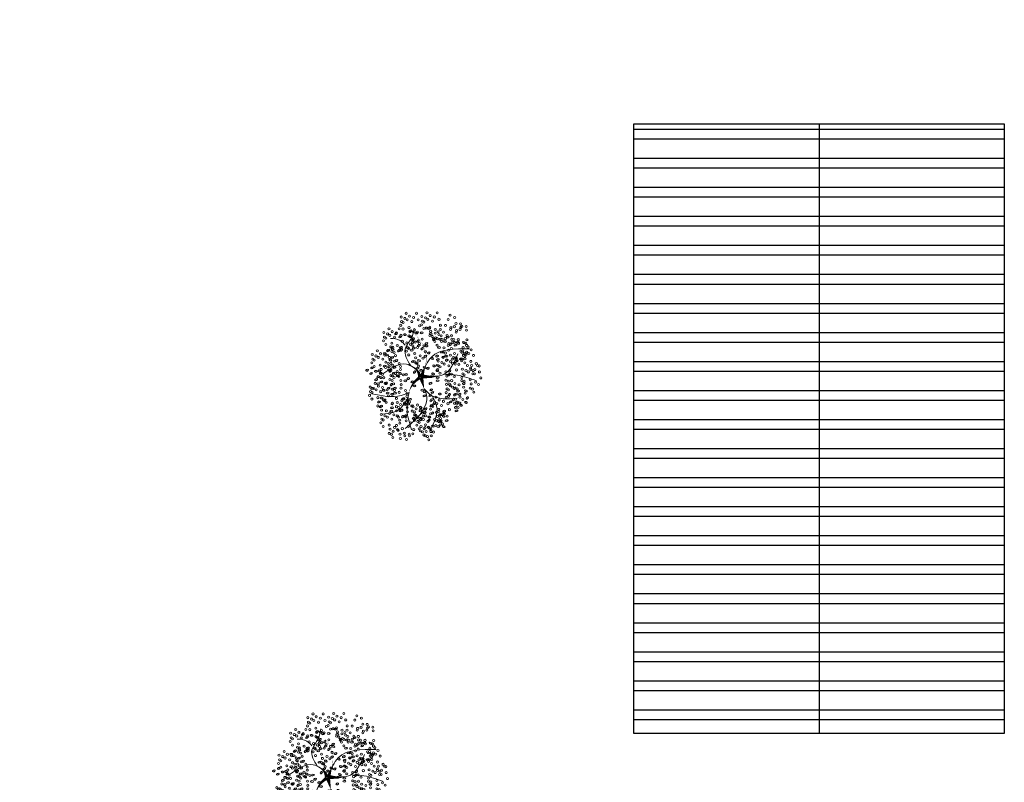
# Model space of a CAD drawing. Header units: millimetres. Extents: x 2197 to 2788, y 425 to 589.
# Tile 33 of 50: x 2646 to 2685, y 450 to 481. Entities that reach past the tile are written whole.
import ezdxf

# ---------------------------------------------------------------- set-up
doc = ezdxf.new("R2010")
doc.units = ezdxf.units.MM
doc.linetypes.add('ACAD_ISO04W100', pattern=[30, 24, -3, 0, -3])
doc.layers.add('01 - Vegetación', color=3, linetype='Continuous', lineweight=0)
doc.layers.add('Cotas', color=3, linetype='Continuous')
doc.layers.add('PAREDE', color=6, linetype='Continuous')

# ---------------------------------------------------------------- blocks, each defined once
blk = doc.blocks.new('17')
at = {"layer": '01 - Vegetación'}
for points in [[(4495.84, 1680.23, 1.33, 0.0221, 0.199177), (4489.97, 1684.48, 0.0221, 0.0221, 1.224983)], [(4496.02, 1680.23, 1.33, 0.0221, 0.286986), (4500.47, 1683.82, 0.0221, 0.0221, -1.494927)], [(4497.07, 1679.43, 0.133, 0.0221, 0.381476), (4512.91, 1682.47, 0.0221, 0.0221, -1.841687)], [(4496.02, 1679.76, 1.77, 0.0221, 0), (4491.39, 1678.53, 0.0221, 0.0221, 0)], [(4496.02, 1679.66, 1.77, 0.0221, 0), (4500.28, 1678.15, 0.0221, 0.0221, 0)], [(4496.4, 1679.85, 1.77, 0.0221, 0.074947), (4496.4, 1672.95, 0.0221, 0.0221, 0.762797)]]:
    blk.add_lwpolyline(points, format="xyseb", dxfattribs=at)
for points in [[(4490, 1684.47), (4488.83, 1687.51), (4489.5, 1699.09)], [(4487.73, 1684.98), (4483.44, 1688.25), (4481.42, 1694.81)], [(4497.83, 1680.19), (4501.11, 1685.48), (4497.33, 1694.81)], [(4508.5, 1685.98), (4510.45, 1688), (4511.21, 1691.78)], [(4490, 1684.47), (4482.94, 1685.23), (4475.36, 1683.47)], [(4491.39, 1678.53), (4489.02, 1677.58), (4485.46, 1677.92), (4475.87, 1685.99)], [(4500.47, 1683.82), (4506.92, 1685.99), (4511.46, 1683.47), (4515.25, 1682.46)], [(4491.39, 1678.53), (4489, 1675.9), (4487.73, 1665.57)], [(4496.57, 1678.43), (4497.07, 1670.86), (4505.15, 1665.32)], [(4497.07, 1679.43), (4503.89, 1675.65), (4507.17, 1660.78)], [(4488.74, 1675.4), (4484.7, 1673.64), (4475.11, 1676.16)], [(4497.07, 1670.11), (4496.82, 1665.57), (4494.55, 1658.01)]]:
    blk.add_spline(points, degree=3, dxfattribs=at)
blk = doc.blocks.new('16')
at = {"layer": '01 - Vegetación'}
h = blk.add_hatch(color=40, dxfattribs=at)
h.set_gradient(color1=(255, 191, 0), color2=(223, 255, 127), rotation=180, centered=1, tint=1, name='INVSPHERICAL')
edge = h.paths.add_edge_path()
edge.add_ellipse((4538.847, 1678.642), major_axis=(-0.0033, 0.0777), ratio=0.578492, start_angle=0, end_angle=360, ccw=False)
edge = h.paths.add_edge_path()
edge.add_ellipse((4538.961, 1678.487), major_axis=(-0.0349, 0.0695), ratio=0.578492, start_angle=0, end_angle=360, ccw=False)
edge = h.paths.add_edge_path()
edge.add_ellipse((4538.69, 1678.926), major_axis=(-0.0594, 0.0503), ratio=0.578492, start_angle=0, end_angle=360, ccw=False)
edge = h.paths.add_edge_path()
edge.add_ellipse((4538.676, 1678.266), major_axis=(-0.0033, 0.0777), ratio=0.578492, start_angle=0, end_angle=360, ccw=False)
edge = h.paths.add_edge_path()
edge.add_ellipse((4541.23, 1679.281), major_axis=(0.0274, 0.0728), ratio=0.578492, start_angle=0, end_angle=360, ccw=False)
edge = h.paths.add_edge_path()
edge.add_ellipse((4540.829, 1679.36), major_axis=(-0.0349, 0.0695), ratio=0.578492, start_angle=0, end_angle=360, ccw=False)
edge = h.paths.add_edge_path()
edge.add_ellipse((4541.174, 1679.607), major_axis=(-0.0349, 0.0695), ratio=0.578492, start_angle=0, end_angle=360, ccw=False)
edge = h.paths.add_edge_path()
edge.add_ellipse((4541.072, 1679.421), major_axis=(0.0274, 0.0728), ratio=0.578492, start_angle=0, end_angle=360, ccw=False)
edge = h.paths.add_edge_path()
edge.add_ellipse((4540.113, 1679.632), major_axis=(-0.0349, 0.0695), ratio=0.578492, start_angle=0, end_angle=360, ccw=False)
edge = h.paths.add_edge_path()
edge.add_ellipse((4540.279, 1679.843), major_axis=(-0.0349, 0.0695), ratio=0.578492, start_angle=0, end_angle=360, ccw=False)
edge = h.paths.add_edge_path()
edge.add_ellipse((4540.165, 1679.999), major_axis=(-0.0033, 0.0777), ratio=0.578492, start_angle=0, end_angle=360, ccw=False)
edge = h.paths.add_edge_path()
edge.add_ellipse((4540.499, 1679.956), major_axis=(-0.0033, 0.0777), ratio=0.578492, start_angle=0, end_angle=360, ccw=False)
edge = h.paths.add_edge_path()
edge.add_ellipse((4540.629, 1679.513), major_axis=(-0.0594, 0.0503), ratio=0.578492, start_angle=0, end_angle=360, ccw=False)
edge = h.paths.add_edge_path()
edge.add_ellipse((4540.551, 1680.278), major_axis=(0.0274, 0.0728), ratio=0.578492, start_angle=0, end_angle=360, ccw=False)
edge = h.paths.add_edge_path()
edge.add_ellipse((4539.201, 1679.744), major_axis=(-0.0033, 0.0777), ratio=0.578492, start_angle=0, end_angle=360, ccw=False)
edge = h.paths.add_edge_path()
edge.add_ellipse((4539.14, 1679.893), major_axis=(0.0274, 0.0728), ratio=0.578492, start_angle=0, end_angle=360, ccw=False)
edge = h.paths.add_edge_path()
edge.add_ellipse((4539.208, 1680.126), major_axis=(-0.0033, 0.0777), ratio=0.578492, start_angle=0, end_angle=360, ccw=False)
edge = h.paths.add_edge_path()
edge.add_ellipse((4538.979, 1680.681), major_axis=(-0.0594, 0.0503), ratio=0.578492, start_angle=0, end_angle=360, ccw=False)
edge = h.paths.add_edge_path()
edge.add_ellipse((4538.577, 1680.728), major_axis=(-0.0033, 0.0777), ratio=0.578492, start_angle=0, end_angle=360, ccw=False)
edge = h.paths.add_edge_path()
edge.add_ellipse((4538.926, 1680.033), major_axis=(0.0274, 0.0728), ratio=0.578492, start_angle=0, end_angle=360, ccw=False)
edge = h.paths.add_edge_path()
edge.add_ellipse((4538.95, 1679.842), major_axis=(0.0274, 0.0728), ratio=0.578492, start_angle=0, end_angle=360, ccw=False)
edge = h.paths.add_edge_path()
edge.add_ellipse((4538.621, 1680.191), major_axis=(-0.0349, 0.0695), ratio=0.578492, start_angle=0, end_angle=360, ccw=False)
edge = h.paths.add_edge_path()
edge.add_ellipse((4538.328, 1680.411), major_axis=(0.0274, 0.0728), ratio=0.578492, start_angle=0, end_angle=360, ccw=False)
edge = h.paths.add_edge_path()
edge.add_ellipse((4538.283, 1680.138), major_axis=(-0.0594, 0.0503), ratio=0.578492, start_angle=0, end_angle=360, ccw=False)
edge = h.paths.add_edge_path()
edge.add_ellipse((4538.32, 1679.993), major_axis=(-0.0594, 0.0503), ratio=0.578492, start_angle=0, end_angle=360, ccw=False)
edge = h.paths.add_edge_path()
edge.add_ellipse((4538.755, 1680.687), major_axis=(-0.0033, 0.0777), ratio=0.578492, start_angle=0, end_angle=360, ccw=False)
edge = h.paths.add_edge_path()
edge.add_ellipse((4538.834, 1681.261), major_axis=(-0.0349, 0.0695), ratio=0.578492, start_angle=0, end_angle=360, ccw=False)
edge = h.paths.add_edge_path()
edge.add_ellipse((4539.054, 1681.374), major_axis=(-0.0033, 0.0777), ratio=0.578492, start_angle=0, end_angle=360, ccw=False)
edge = h.paths.add_edge_path()
edge.add_ellipse((4539.147, 1681.076), major_axis=(-0.0594, 0.0503), ratio=0.578492, start_angle=0, end_angle=360, ccw=False)
edge = h.paths.add_edge_path()
edge.add_ellipse((4539.52, 1680.541), major_axis=(-0.0033, 0.0777), ratio=0.578492, start_angle=0, end_angle=360, ccw=False)
edge = h.paths.add_edge_path()
edge.add_ellipse((4539.459, 1680.689), major_axis=(0.0274, 0.0728), ratio=0.578492, start_angle=0, end_angle=360, ccw=False)
edge = h.paths.add_edge_path()
edge.add_ellipse((4539.527, 1680.923), major_axis=(-0.0033, 0.0777), ratio=0.578492, start_angle=0, end_angle=360, ccw=False)
edge = h.paths.add_edge_path()
edge.add_ellipse((4539.265, 1681.244), major_axis=(0.0274, 0.0728), ratio=0.578492, start_angle=0, end_angle=360, ccw=False)
edge = h.paths.add_edge_path()
edge.add_ellipse((4539.188, 1677.478), major_axis=(-0.0594, 0.0503), ratio=0.578492, start_angle=0, end_angle=360, ccw=False)
edge = h.paths.add_edge_path()
edge.add_ellipse((4539.473, 1678.19), major_axis=(0.0274, 0.0728), ratio=0.578492, start_angle=0, end_angle=360, ccw=False)
edge = h.paths.add_edge_path()
edge.add_ellipse((4540.696, 1678.325), major_axis=(0.0274, 0.0728), ratio=0.578492, start_angle=0, end_angle=360, ccw=False)
edge = h.paths.add_edge_path()
edge.add_ellipse((4540.33, 1678.305), major_axis=(-0.0033, 0.0777), ratio=0.578492, start_angle=0, end_angle=360, ccw=False)
edge = h.paths.add_edge_path()
edge.add_ellipse((4540.174, 1678.307), major_axis=(-0.0033, 0.0777), ratio=0.578492, start_angle=0, end_angle=360, ccw=False)
edge = h.paths.add_edge_path()
edge.add_ellipse((4540.488, 1677.717), major_axis=(-0.0594, 0.0503), ratio=0.578492, start_angle=0, end_angle=360, ccw=False)
edge = h.paths.add_edge_path()
edge.add_ellipse((4540.676, 1677.675), major_axis=(-0.0594, 0.0503), ratio=0.578492, start_angle=0, end_angle=360, ccw=False)
edge = h.paths.add_edge_path()
edge.add_ellipse((4539.469, 1677.341), major_axis=(-0.0033, 0.0777), ratio=0.578492, start_angle=0, end_angle=360, ccw=False)
edge = h.paths.add_edge_path()
edge.add_ellipse((4539.773, 1677.406), major_axis=(-0.0594, 0.0503), ratio=0.578492, start_angle=0, end_angle=360, ccw=False)
edge = h.paths.add_edge_path()
edge.add_ellipse((4539.631, 1677.23), major_axis=(-0.0349, 0.0695), ratio=0.578492, start_angle=0, end_angle=360, ccw=False)
edge = h.paths.add_edge_path()
edge.add_ellipse((4539.445, 1677.695), major_axis=(-0.0594, 0.0503), ratio=0.578492, start_angle=0, end_angle=360, ccw=False)
edge = h.paths.add_edge_path()
edge.add_ellipse((4542.676, 1679.136), major_axis=(-0.0033, 0.0777), ratio=0.578492, start_angle=0, end_angle=360, ccw=False)
edge = h.paths.add_edge_path()
edge.add_ellipse((4542.661, 1679.428), major_axis=(-0.0033, 0.0777), ratio=0.578492, start_angle=0, end_angle=360, ccw=False)
edge = h.paths.add_edge_path()
edge.add_ellipse((4542.742, 1679.554), major_axis=(-0.0033, 0.0777), ratio=0.578492, start_angle=0, end_angle=360, ccw=False)
edge = h.paths.add_edge_path()
edge.add_ellipse((4542.776, 1679.728), major_axis=(-0.0349, 0.0695), ratio=0.578492, start_angle=0, end_angle=360, ccw=False)
edge = h.paths.add_edge_path()
edge.add_ellipse((4542.477, 1679.745), major_axis=(0.0274, 0.0728), ratio=0.578492, start_angle=0, end_angle=360, ccw=False)
edge = h.paths.add_edge_path()
edge.add_ellipse((4542.578, 1680.02), major_axis=(0.0274, 0.0728), ratio=0.578492, start_angle=0, end_angle=360, ccw=False)
edge = h.paths.add_edge_path()
edge.add_ellipse((4542.466, 1680.268), major_axis=(-0.0349, 0.0695), ratio=0.578492, start_angle=0, end_angle=360, ccw=False)
edge = h.paths.add_edge_path()
edge.add_ellipse((4542.632, 1680.479), major_axis=(-0.0349, 0.0695), ratio=0.578492, start_angle=0, end_angle=360, ccw=False)
edge = h.paths.add_edge_path()
edge.add_ellipse((4542.359, 1679.577), major_axis=(-0.0594, 0.0503), ratio=0.578492, start_angle=0, end_angle=360, ccw=False)
edge = h.paths.add_edge_path()
edge.add_ellipse((4542.171, 1679.619), major_axis=(-0.0594, 0.0503), ratio=0.578492, start_angle=0, end_angle=360, ccw=False)
edge = h.paths.add_edge_path()
edge.add_ellipse((4542.246, 1679.328), major_axis=(-0.0594, 0.0503), ratio=0.578492, start_angle=0, end_angle=360, ccw=False)
edge = h.paths.add_edge_path()
edge.add_ellipse((4542.369, 1678.498), major_axis=(0.0274, 0.0728), ratio=0.578492, start_angle=0, end_angle=360, ccw=False)
edge = h.paths.add_edge_path()
edge.add_ellipse((4542.902, 1678.749), major_axis=(-0.0349, 0.0695), ratio=0.578492, start_angle=0, end_angle=360, ccw=False)
edge = h.paths.add_edge_path()
edge.add_ellipse((4542.925, 1678.897), major_axis=(-0.0349, 0.0695), ratio=0.578492, start_angle=0, end_angle=360, ccw=False)
edge = h.paths.add_edge_path()
edge.add_ellipse((4542.628, 1678.671), major_axis=(-0.0033, 0.0777), ratio=0.578492, start_angle=0, end_angle=360, ccw=False)
edge = h.paths.add_edge_path()
edge.add_ellipse((4542.11, 1678.896), major_axis=(-0.0349, 0.0695), ratio=0.578492, start_angle=0, end_angle=360, ccw=False)
edge = h.paths.add_edge_path()
edge.add_ellipse((4542.34, 1678.18), major_axis=(-0.0349, 0.0695), ratio=0.578492, start_angle=0, end_angle=360, ccw=False)
edge = h.paths.add_edge_path()
edge.add_ellipse((4538.137, 1679.191), major_axis=(-0.0349, 0.0695), ratio=0.578492, start_angle=0, end_angle=360, ccw=False)
edge = h.paths.add_edge_path()
edge.add_ellipse((4538.099, 1678.758), major_axis=(-0.0594, 0.0503), ratio=0.578492, start_angle=0, end_angle=360, ccw=False)
edge = h.paths.add_edge_path()
edge.add_ellipse((4537.796, 1678.552), major_axis=(0.0274, 0.0728), ratio=0.578492, start_angle=0, end_angle=360, ccw=False)
edge = h.paths.add_edge_path()
edge.add_ellipse((4537.776, 1678.277), major_axis=(-0.0033, 0.0777), ratio=0.578492, start_angle=0, end_angle=360, ccw=False)
edge = h.paths.add_edge_path()
edge.add_ellipse((4539.181, 1678.6), major_axis=(-0.0033, 0.0777), ratio=0.578492, start_angle=0, end_angle=360, ccw=False)
edge = h.paths.add_edge_path()
edge.add_ellipse((4538.502, 1678.968), major_axis=(-0.0594, 0.0503), ratio=0.578492, start_angle=0, end_angle=360, ccw=False)
edge = h.paths.add_edge_path()
edge.add_ellipse((4538.615, 1679.216), major_axis=(-0.0594, 0.0503), ratio=0.578492, start_angle=0, end_angle=360, ccw=False)
edge = h.paths.add_edge_path()
edge.add_ellipse((4538.188, 1679.557), major_axis=(-0.0033, 0.0777), ratio=0.578492, start_angle=0, end_angle=360, ccw=False)
edge = h.paths.add_edge_path()
edge.add_ellipse((4538.203, 1679.265), major_axis=(-0.0033, 0.0777), ratio=0.578492, start_angle=0, end_angle=360, ccw=False)
edge = h.paths.add_edge_path()
edge.add_ellipse((4538.285, 1679.391), major_axis=(-0.0033, 0.0777), ratio=0.578492, start_angle=0, end_angle=360, ccw=False)
edge = h.paths.add_edge_path()
edge.add_ellipse((4538.856, 1679.647), major_axis=(-0.0349, 0.0695), ratio=0.578492, start_angle=0, end_angle=360, ccw=False)
edge = h.paths.add_edge_path()
edge.add_ellipse((4538.272, 1678.751), major_axis=(0.0274, 0.0728), ratio=0.578492, start_angle=0, end_angle=360, ccw=False)
edge = h.paths.add_edge_path()
edge.add_ellipse((4540.863, 1678.985), major_axis=(0.0274, 0.0728), ratio=0.578492, start_angle=0, end_angle=360, ccw=False)
edge = h.paths.add_edge_path()
edge.add_ellipse((4540.823, 1678.811), major_axis=(-0.0349, 0.0695), ratio=0.578492, start_angle=0, end_angle=360, ccw=False)
edge = h.paths.add_edge_path()
edge.add_ellipse((4541.446, 1678.949), major_axis=(-0.0349, 0.0695), ratio=0.578492, start_angle=0, end_angle=360, ccw=False)
edge = h.paths.add_edge_path()
edge.add_ellipse((4540.434, 1680.393), major_axis=(-0.0033, 0.0777), ratio=0.578492, start_angle=0, end_angle=360, ccw=False)
edge = h.paths.add_edge_path()
edge.add_ellipse((4540.419, 1680.685), major_axis=(-0.0033, 0.0777), ratio=0.578492, start_angle=0, end_angle=360, ccw=False)
edge = h.paths.add_edge_path()
edge.add_ellipse((4539.773, 1680.547), major_axis=(-0.0349, 0.0695), ratio=0.578492, start_angle=0, end_angle=360, ccw=False)
edge = h.paths.add_edge_path()
edge.add_ellipse((4539.782, 1680.87), major_axis=(-0.0349, 0.0695), ratio=0.578492, start_angle=0, end_angle=360, ccw=False)
edge = h.paths.add_edge_path()
edge.add_ellipse((4539.668, 1681.126), major_axis=(0.0274, 0.0728), ratio=0.578492, start_angle=0, end_angle=360, ccw=False)
edge = h.paths.add_edge_path()
edge.add_ellipse((4540.336, 1681.276), major_axis=(0.0274, 0.0728), ratio=0.578492, start_angle=0, end_angle=360, ccw=False)
edge = h.paths.add_edge_path()
edge.add_ellipse((4540.381, 1681.413), major_axis=(-0.0349, 0.0695), ratio=0.578492, start_angle=0, end_angle=360, ccw=False)
edge = h.paths.add_edge_path()
edge.add_ellipse((4540.225, 1681.525), major_axis=(-0.0349, 0.0695), ratio=0.578492, start_angle=0, end_angle=360, ccw=False)
edge = h.paths.add_edge_path()
edge.add_ellipse((4540.009, 1681.424), major_axis=(-0.0033, 0.0777), ratio=0.578492, start_angle=0, end_angle=360, ccw=False)
edge = h.paths.add_edge_path()
edge.add_ellipse((4540.106, 1681.258), major_axis=(-0.0033, 0.0777), ratio=0.578492, start_angle=0, end_angle=360, ccw=False)
edge = h.paths.add_edge_path()
edge.add_ellipse((4540.036, 1680.989), major_axis=(-0.0594, 0.0503), ratio=0.578492, start_angle=0, end_angle=360, ccw=False)
edge = h.paths.add_edge_path()
edge.add_ellipse((4539.967, 1680.73), major_axis=(-0.0594, 0.0503), ratio=0.578492, start_angle=0, end_angle=360, ccw=False)
edge = h.paths.add_edge_path()
edge.add_ellipse((4541.92, 1680.217), major_axis=(-0.0033, 0.0777), ratio=0.578492, start_angle=0, end_angle=360, ccw=False)
edge = h.paths.add_edge_path()
edge.add_ellipse((4541.222, 1680.466), major_axis=(-0.0349, 0.0695), ratio=0.578492, start_angle=0, end_angle=360, ccw=False)
edge = h.paths.add_edge_path()
edge.add_ellipse((4541.387, 1680.676), major_axis=(-0.0349, 0.0695), ratio=0.578492, start_angle=0, end_angle=360, ccw=False)
edge = h.paths.add_edge_path()
edge.add_ellipse((4541.251, 1680.784), major_axis=(0.0274, 0.0728), ratio=0.578492, start_angle=0, end_angle=360, ccw=False)
edge = h.paths.add_edge_path()
edge.add_ellipse((4541.818, 1680.659), major_axis=(0.0274, 0.0728), ratio=0.578492, start_angle=0, end_angle=360, ccw=False)
edge = h.paths.add_edge_path()
edge.add_ellipse((4541.942, 1680.743), major_axis=(0.0274, 0.0728), ratio=0.578492, start_angle=0, end_angle=360, ccw=False)
edge = h.paths.add_edge_path()
edge.add_ellipse((4541.762, 1680.886), major_axis=(-0.0349, 0.0695), ratio=0.578492, start_angle=0, end_angle=360, ccw=False)
edge = h.paths.add_edge_path()
edge.add_ellipse((4541.592, 1681.082), major_axis=(-0.0033, 0.0777), ratio=0.578492, start_angle=0, end_angle=360, ccw=False)
edge = h.paths.add_edge_path()
edge.add_ellipse((4541.511, 1680.956), major_axis=(-0.0033, 0.0777), ratio=0.578492, start_angle=0, end_angle=360, ccw=False)
edge = h.paths.add_edge_path()
edge.add_ellipse((4541.775, 1680.201), major_axis=(-0.0594, 0.0503), ratio=0.578492, start_angle=0, end_angle=360, ccw=False)
edge = h.paths.add_edge_path()
edge.add_ellipse((4541.737, 1680.346), major_axis=(-0.0594, 0.0503), ratio=0.578492, start_angle=0, end_angle=360, ccw=False)
edge = h.paths.add_edge_path()
edge.add_ellipse((4541.843, 1679.118), major_axis=(-0.0594, 0.0503), ratio=0.578492, start_angle=0, end_angle=360, ccw=False)
edge = h.paths.add_edge_path()
edge.add_ellipse((4541.881, 1679.551), major_axis=(-0.0349, 0.0695), ratio=0.578492, start_angle=0, end_angle=360, ccw=False)
edge = h.paths.add_edge_path()
edge.add_ellipse((4542.015, 1679.29), major_axis=(-0.0349, 0.0695), ratio=0.578492, start_angle=0, end_angle=360, ccw=False)
edge = h.paths.add_edge_path()
edge.add_ellipse((4541.91, 1679.869), major_axis=(0.0274, 0.0728), ratio=0.578492, start_angle=0, end_angle=360, ccw=False)
edge = h.paths.add_edge_path()
edge.add_ellipse((4541.769, 1679.666), major_axis=(-0.0033, 0.0777), ratio=0.578492, start_angle=0, end_angle=360, ccw=False)
edge = h.paths.add_edge_path()
edge.add_ellipse((4539.676, 1679.115), major_axis=(-0.0033, 0.0777), ratio=0.578492, start_angle=0, end_angle=360, ccw=False)
edge = h.paths.add_edge_path()
edge.add_ellipse((4539.594, 1678.989), major_axis=(-0.0033, 0.0777), ratio=0.578492, start_angle=0, end_angle=360, ccw=False)
edge = h.paths.add_edge_path()
edge.add_ellipse((4539.898, 1679.531), major_axis=(-0.0033, 0.0777), ratio=0.578492, start_angle=0, end_angle=360, ccw=False)
edge = h.paths.add_edge_path()
edge.add_ellipse((4539.697, 1678.641), major_axis=(-0.0349, 0.0695), ratio=0.578492, start_angle=0, end_angle=360, ccw=False)
edge = h.paths.add_edge_path()
edge.add_ellipse((4539.398, 1678.691), major_axis=(-0.0349, 0.0695), ratio=0.578492, start_angle=0, end_angle=360, ccw=False)
edge = h.paths.add_edge_path()
edge.add_ellipse((4539.555, 1678.579), major_axis=(-0.0349, 0.0695), ratio=0.578492, start_angle=0, end_angle=360, ccw=False)
edge = h.paths.add_edge_path()
edge.add_ellipse((4540.714, 1679.167), major_axis=(0.0274, 0.0728), ratio=0.578492, start_angle=0, end_angle=360, ccw=False)
edge = h.paths.add_edge_path()
edge.add_ellipse((4540.549, 1681.79), major_axis=(-0.0349, 0.0695), ratio=0.578492, start_angle=0, end_angle=360, ccw=False)
edge = h.paths.add_edge_path()
edge.add_ellipse((4540.715, 1682.001), major_axis=(-0.0349, 0.0695), ratio=0.578492, start_angle=0, end_angle=360, ccw=False)
edge = h.paths.add_edge_path()
edge.add_ellipse((4540.848, 1681.741), major_axis=(-0.0349, 0.0695), ratio=0.578492, start_angle=0, end_angle=360, ccw=False)
edge = h.paths.add_edge_path()
edge.add_ellipse((4540.661, 1681.542), major_axis=(0.0274, 0.0728), ratio=0.578492, start_angle=0, end_angle=360, ccw=False)
edge = h.paths.add_edge_path()
edge.add_ellipse((4540.684, 1681.351), major_axis=(0.0274, 0.0728), ratio=0.578492, start_angle=0, end_angle=360, ccw=False)
edge = h.paths.add_edge_path()
edge.add_ellipse((4540.56, 1681.267), major_axis=(0.0274, 0.0728), ratio=0.578492, start_angle=0, end_angle=360, ccw=False)
edge = h.paths.add_edge_path()
edge.add_ellipse((4540.528, 1678.539), major_axis=(0.0274, 0.0728), ratio=0.578492, start_angle=0, end_angle=360, ccw=False)
edge = h.paths.add_edge_path()
edge.add_ellipse((4540.38, 1678.647), major_axis=(0.0274, 0.0728), ratio=0.578492, start_angle=0, end_angle=360, ccw=False)
edge = h.paths.add_edge_path()
edge.add_ellipse((4540.034, 1678.678), major_axis=(-0.0349, 0.0695), ratio=0.578492, start_angle=0, end_angle=360, ccw=False)
edge = h.paths.add_edge_path()
edge.add_ellipse((4540.944, 1678.493), major_axis=(0.0274, 0.0728), ratio=0.578492, start_angle=0, end_angle=360, ccw=False)
edge = h.paths.add_edge_path()
edge.add_ellipse((4541.625, 1678.77), major_axis=(-0.0349, 0.0695), ratio=0.578492, start_angle=0, end_angle=360, ccw=False)
edge = h.paths.add_edge_path()
edge.add_ellipse((4541.994, 1678.887), major_axis=(0.0274, 0.0728), ratio=0.578492, start_angle=0, end_angle=360, ccw=False)
edge = h.paths.add_edge_path()
edge.add_ellipse((4541.336, 1678.598), major_axis=(0.0274, 0.0728), ratio=0.578492, start_angle=0, end_angle=360, ccw=False)
edge = h.paths.add_edge_path()
edge.add_ellipse((4539.381, 1678.993), major_axis=(-0.0349, 0.0695), ratio=0.578492, start_angle=0, end_angle=360, ccw=False)
edge = h.paths.add_edge_path()
edge.add_ellipse((4540.938, 1681.079), major_axis=(-0.0033, 0.0777), ratio=0.578492, start_angle=0, end_angle=360, ccw=False)
edge = h.paths.add_edge_path()
edge.add_ellipse((4540.699, 1680.759), major_axis=(-0.0594, 0.0503), ratio=0.578492, start_angle=0, end_angle=360, ccw=False)
edge = h.paths.add_edge_path()
edge.add_ellipse((4540.908, 1680.857), major_axis=(-0.0349, 0.0695), ratio=0.578492, start_angle=0, end_angle=360, ccw=False)
edge = h.paths.add_edge_path()
edge.add_ellipse((4540.863, 1680.561), major_axis=(-0.0349, 0.0695), ratio=0.578492, start_angle=0, end_angle=360, ccw=False)
edge = h.paths.add_edge_path()
edge.add_ellipse((4540.564, 1680.61), major_axis=(-0.0349, 0.0695), ratio=0.578492, start_angle=0, end_angle=360, ccw=False)
edge = h.paths.add_edge_path()
edge.add_ellipse((4539.771, 1681.729), major_axis=(-0.0349, 0.0695), ratio=0.578492, start_angle=0, end_angle=360, ccw=False)
edge = h.paths.add_edge_path()
edge.add_ellipse((4540.968, 1678.302), major_axis=(0.0274, 0.0728), ratio=0.578492, start_angle=0, end_angle=360, ccw=False)
edge = h.paths.add_edge_path()
edge.add_ellipse((4541.908, 1678.227), major_axis=(-0.0033, 0.0777), ratio=0.578492, start_angle=0, end_angle=360, ccw=False)
edge = h.paths.add_edge_path()
edge.add_ellipse((4541.283, 1678.297), major_axis=(-0.0349, 0.0695), ratio=0.578492, start_angle=0, end_angle=360, ccw=False)
edge = h.paths.add_edge_path()
edge.add_ellipse((4541.463, 1678.333), major_axis=(-0.0349, 0.0695), ratio=0.578492, start_angle=0, end_angle=360, ccw=False)
edge = h.paths.add_edge_path()
edge.add_ellipse((4538.021, 1678.159), major_axis=(0.0274, 0.0728), ratio=0.578492, start_angle=0, end_angle=360, ccw=False)
edge = h.paths.add_edge_path()
edge.add_ellipse((4537.772, 1677.992), major_axis=(0.0274, 0.0728), ratio=0.578492, start_angle=0, end_angle=360, ccw=False)
edge = h.paths.add_edge_path()
edge.add_ellipse((4538.082, 1677.841), major_axis=(-0.0033, 0.0777), ratio=0.578492, start_angle=0, end_angle=360, ccw=False)
edge = h.paths.add_edge_path()
edge.add_ellipse((4538.572, 1677.966), major_axis=(-0.0349, 0.0695), ratio=0.578492, start_angle=0, end_angle=360, ccw=False)
edge = h.paths.add_edge_path()
edge.add_ellipse((4538.311, 1677.99), major_axis=(0.0274, 0.0728), ratio=0.578492, start_angle=0, end_angle=360, ccw=False)
edge = h.paths.add_edge_path()
edge.add_ellipse((4538.394, 1678.174), major_axis=(0.0274, 0.0728), ratio=0.578492, start_angle=0, end_angle=360, ccw=False)
edge = h.paths.add_edge_path()
edge.add_ellipse((4538.776, 1677.355), major_axis=(-0.0349, 0.0695), ratio=0.578492, start_angle=0, end_angle=360, ccw=False)
edge = h.paths.add_edge_path()
edge.add_ellipse((4538.597, 1677.319), major_axis=(-0.0349, 0.0695), ratio=0.578492, start_angle=0, end_angle=360, ccw=False)
edge = h.paths.add_edge_path()
edge.add_ellipse((4539.063, 1677.621), major_axis=(-0.0349, 0.0695), ratio=0.578492, start_angle=0, end_angle=360, ccw=False)
edge = h.paths.add_edge_path()
edge.add_ellipse((4539.033, 1676.828), major_axis=(0.0274, 0.0728), ratio=0.578492, start_angle=0, end_angle=360, ccw=False)
edge = h.paths.add_edge_path()
edge.add_ellipse((4539.009, 1677.162), major_axis=(0.0274, 0.0728), ratio=0.578492, start_angle=0, end_angle=360, ccw=False)
edge = h.paths.add_edge_path()
edge.add_ellipse((4538.885, 1677.078), major_axis=(0.0274, 0.0728), ratio=0.578492, start_angle=0, end_angle=360, ccw=False)
edge = h.paths.add_edge_path()
edge.add_ellipse((4539.054, 1677.298), major_axis=(-0.0349, 0.0695), ratio=0.578492, start_angle=0, end_angle=360, ccw=False)
edge = h.paths.add_edge_path()
edge.add_ellipse((4542.221, 1677.913), major_axis=(-0.0033, 0.0777), ratio=0.578492, start_angle=0, end_angle=360, ccw=False)
edge = h.paths.add_edge_path()
edge.add_ellipse((4542.451, 1677.771), major_axis=(-0.0349, 0.0695), ratio=0.578492, start_angle=0, end_angle=360, ccw=False)
edge = h.paths.add_edge_path()
edge.add_ellipse((4541.18, 1677.355), major_axis=(-0.0349, 0.0695), ratio=0.578492, start_angle=0, end_angle=360, ccw=False)
edge = h.paths.add_edge_path()
edge.add_ellipse((4541.671, 1678.102), major_axis=(-0.0033, 0.0777), ratio=0.578492, start_angle=0, end_angle=360, ccw=False)
edge = h.paths.add_edge_path()
edge.add_ellipse((4541.411, 1678.017), major_axis=(-0.0033, 0.0777), ratio=0.578492, start_angle=0, end_angle=360, ccw=False)
edge = h.paths.add_edge_path()
edge.add_ellipse((4542.075, 1677.637), major_axis=(-0.0594, 0.0503), ratio=0.578492, start_angle=0, end_angle=360, ccw=False)
edge = h.paths.add_edge_path()
edge.add_ellipse((4541.252, 1677.826), major_axis=(-0.0349, 0.0695), ratio=0.578492, start_angle=0, end_angle=360, ccw=False)
edge = h.paths.add_edge_path()
edge.add_ellipse((4541.596, 1676.853), major_axis=(-0.0033, 0.0777), ratio=0.578492, start_angle=0, end_angle=360, ccw=False)
edge = h.paths.add_edge_path()
edge.add_ellipse((4541.655, 1677.018), major_axis=(-0.0033, 0.0777), ratio=0.578492, start_angle=0, end_angle=360, ccw=False)
edge = h.paths.add_edge_path()
edge.add_ellipse((4542.033, 1677.371), major_axis=(-0.0349, 0.0695), ratio=0.578492, start_angle=0, end_angle=360, ccw=False)
edge = h.paths.add_edge_path()
edge.add_ellipse((4542.19, 1677.259), major_axis=(-0.0349, 0.0695), ratio=0.578492, start_angle=0, end_angle=360, ccw=False)
edge = h.paths.add_edge_path()
edge.add_ellipse((4542.168, 1676.931), major_axis=(0.0274, 0.0728), ratio=0.578492, start_angle=0, end_angle=360, ccw=False)
edge = h.paths.add_edge_path()
edge.add_ellipse((4542.176, 1677.433), major_axis=(-0.0349, 0.0695), ratio=0.578492, start_angle=0, end_angle=360, ccw=False)
edge = h.paths.add_edge_path()
edge.add_ellipse((4541.313, 1677.094), major_axis=(-0.0349, 0.0695), ratio=0.578492, start_angle=0, end_angle=360, ccw=False)
edge = h.paths.add_edge_path()
edge.add_ellipse((4541.359, 1677.391), major_axis=(-0.0349, 0.0695), ratio=0.578492, start_angle=0, end_angle=360, ccw=False)
edge = h.paths.add_edge_path()
edge.add_ellipse((4540.019, 1676.943), major_axis=(-0.0349, 0.0695), ratio=0.578492, start_angle=0, end_angle=360, ccw=False)
edge = h.paths.add_edge_path()
edge.add_ellipse((4539.641, 1676.826), major_axis=(0.0274, 0.0728), ratio=0.578492, start_angle=0, end_angle=360, ccw=False)
edge = h.paths.add_edge_path()
edge.add_ellipse((4539.262, 1676.754), major_axis=(-0.0594, 0.0503), ratio=0.578492, start_angle=0, end_angle=360, ccw=False)
edge = h.paths.add_edge_path()
edge.add_ellipse((4539.45, 1677.146), major_axis=(-0.0594, 0.0503), ratio=0.578492, start_angle=0, end_angle=360, ccw=False)
at = {"layer": '01 - Vegetación', "extrusion": (0, 0, -1)}
for centre, major_axis in [((4540.715, 1682.001), (-0.0349, 0.0695)), ((4539.054, 1681.374), (-0.0033, 0.0777)), ((4539.771, 1681.729), (-0.0349, 0.0695)), ((4540.009, 1681.424), (-0.0033, 0.0777)), ((4540.225, 1681.525), (-0.0349, 0.0695)), ((4540.381, 1681.413), (-0.0349, 0.0695)), ((4540.549, 1681.79), (-0.0349, 0.0695)), ((4540.848, 1681.741), (-0.0349, 0.0695)), ((4538.834, 1681.261), (-0.0349, 0.0695)), ((4539.527, 1680.923), (-0.0033, 0.0777)), ((4539.782, 1680.87), (-0.0349, 0.0695)), ((4540.106, 1681.258), (-0.0033, 0.0777)), ((4540.908, 1680.857), (-0.0349, 0.0695)), ((4540.938, 1681.079), (-0.0033, 0.0777)), ((4541.511, 1680.956), (-0.0033, 0.0777)), ((4541.592, 1681.082), (-0.0033, 0.0777)), ((4541.762, 1680.886), (-0.0349, 0.0695)), ((4538.577, 1680.728), (-0.0033, 0.0777)), ((4538.755, 1680.687), (-0.0033, 0.0777)), ((4539.52, 1680.541), (-0.0033, 0.0777)), ((4539.773, 1680.547), (-0.0349, 0.0695)), ((4540.419, 1680.685), (-0.0033, 0.0777)), ((4540.434, 1680.393), (-0.0033, 0.0777)), ((4540.564, 1680.61), (-0.0349, 0.0695)), ((4540.863, 1680.561), (-0.0349, 0.0695)), ((4541.222, 1680.466), (-0.0349, 0.0695)), ((4541.387, 1680.676), (-0.0349, 0.0695)), ((4542.466, 1680.268), (-0.0349, 0.0695)), ((4542.632, 1680.479), (-0.0349, 0.0695)), ((4538.621, 1680.191), (-0.0349, 0.0695)), ((4539.201, 1679.744), (-0.0033, 0.0777)), ((4539.208, 1680.126), (-0.0033, 0.0777)), ((4540.165, 1679.999), (-0.0033, 0.0777)), ((4540.279, 1679.843), (-0.0349, 0.0695)), ((4540.499, 1679.956), (-0.0033, 0.0777)), ((4541.92, 1680.217), (-0.0033, 0.0777)), ((4538.188, 1679.557), (-0.0033, 0.0777)), ((4538.203, 1679.265), (-0.0033, 0.0777)), ((4538.285, 1679.391), (-0.0033, 0.0777)), ((4538.856, 1679.647), (-0.0349, 0.0695)), ((4539.898, 1679.531), (-0.0033, 0.0777)), ((4540.113, 1679.632), (-0.0349, 0.0695)), ((4540.829, 1679.36), (-0.0349, 0.0695)), ((4541.174, 1679.607), (-0.0349, 0.0695)), ((4541.769, 1679.666), (-0.0033, 0.0777)), ((4541.881, 1679.551), (-0.0349, 0.0695)), ((4542.015, 1679.29), (-0.0349, 0.0695)), ((4542.661, 1679.428), (-0.0033, 0.0777)), ((4542.742, 1679.554), (-0.0033, 0.0777)), ((4542.776, 1679.728), (-0.0349, 0.0695)), ((4538.137, 1679.191), (-0.0349, 0.0695)), ((4539.381, 1678.993), (-0.0349, 0.0695)), ((4539.594, 1678.989), (-0.0033, 0.0777)), ((4539.676, 1679.115), (-0.0033, 0.0777)), ((4540.823, 1678.811), (-0.0349, 0.0695)), ((4541.446, 1678.949), (-0.0349, 0.0695)), ((4541.625, 1678.77), (-0.0349, 0.0695)), ((4542.11, 1678.896), (-0.0349, 0.0695)), ((4542.676, 1679.136), (-0.0033, 0.0777)), ((4542.902, 1678.749), (-0.0349, 0.0695)), ((4542.925, 1678.897), (-0.0349, 0.0695)), ((4537.776, 1678.277), (-0.0033, 0.0777)), ((4538.676, 1678.266), (-0.0033, 0.0777)), ((4538.847, 1678.642), (-0.0033, 0.0777)), ((4538.961, 1678.487), (-0.0349, 0.0695)), ((4539.181, 1678.6), (-0.0033, 0.0777)), ((4539.398, 1678.691), (-0.0349, 0.0695)), ((4539.555, 1678.579), (-0.0349, 0.0695)), ((4539.697, 1678.641), (-0.0349, 0.0695)), ((4540.034, 1678.678), (-0.0349, 0.0695)), ((4540.174, 1678.307), (-0.0033, 0.0777)), ((4540.33, 1678.305), (-0.0033, 0.0777)), ((4541.283, 1678.297), (-0.0349, 0.0695)), ((4541.463, 1678.333), (-0.0349, 0.0695)), ((4541.908, 1678.227), (-0.0033, 0.0777)), ((4542.628, 1678.671), (-0.0033, 0.0777)), ((4538.082, 1677.841), (-0.0033, 0.0777)), ((4538.572, 1677.966), (-0.0349, 0.0695)), ((4541.252, 1677.826), (-0.0349, 0.0695)), ((4541.411, 1678.017), (-0.0033, 0.0777)), ((4541.671, 1678.102), (-0.0033, 0.0777)), ((4542.221, 1677.913), (-0.0033, 0.0777)), ((4542.34, 1678.18), (-0.0349, 0.0695)), ((4542.451, 1677.771), (-0.0349, 0.0695)), ((4538.597, 1677.319), (-0.0349, 0.0695)), ((4538.776, 1677.355), (-0.0349, 0.0695)), ((4539.054, 1677.298), (-0.0349, 0.0695)), ((4539.063, 1677.621), (-0.0349, 0.0695)), ((4539.469, 1677.341), (-0.0033, 0.0777)), ((4539.631, 1677.23), (-0.0349, 0.0695)), ((4541.18, 1677.355), (-0.0349, 0.0695)), ((4541.359, 1677.391), (-0.0349, 0.0695)), ((4542.033, 1677.371), (-0.0349, 0.0695)), ((4542.176, 1677.433), (-0.0349, 0.0695)), ((4542.19, 1677.259), (-0.0349, 0.0695)), ((4540.019, 1676.943), (-0.0349, 0.0695)), ((4541.313, 1677.094), (-0.0349, 0.0695)), ((4541.596, 1676.853), (-0.0033, 0.0777)), ((4541.655, 1677.018), (-0.0033, 0.0777))]:
    blk.add_ellipse(centre, major_axis=major_axis, ratio=0.578492, start_param=3.141593, end_param=9.424778, dxfattribs=at)
for centre, major_axis in [((4540.336, 1681.276), (0.0274, 0.0728)), ((4540.661, 1681.542), (0.0274, 0.0728)), ((4540.684, 1681.351), (0.0274, 0.0728)), ((4539.147, 1681.076), (-0.0594, 0.0503)), ((4539.265, 1681.244), (0.0274, 0.0728)), ((4539.668, 1681.126), (0.0274, 0.0728)), ((4540.036, 1680.989), (-0.0594, 0.0503)), ((4540.56, 1681.267), (0.0274, 0.0728)), ((4541.251, 1680.784), (0.0274, 0.0728)), ((4538.328, 1680.411), (0.0274, 0.0728)), ((4538.979, 1680.681), (-0.0594, 0.0503)), ((4539.459, 1680.689), (0.0274, 0.0728)), ((4539.967, 1680.73), (-0.0594, 0.0503)), ((4540.551, 1680.278), (0.0274, 0.0728)), ((4540.699, 1680.759), (-0.0594, 0.0503)), ((4541.737, 1680.346), (-0.0594, 0.0503)), ((4541.818, 1680.659), (0.0274, 0.0728)), ((4541.942, 1680.743), (0.0274, 0.0728)), ((4538.283, 1680.138), (-0.0594, 0.0503)), ((4538.32, 1679.993), (-0.0594, 0.0503)), ((4538.926, 1680.033), (0.0274, 0.0728)), ((4538.95, 1679.842), (0.0274, 0.0728)), ((4539.14, 1679.893), (0.0274, 0.0728)), ((4541.775, 1680.201), (-0.0594, 0.0503)), ((4541.91, 1679.869), (0.0274, 0.0728)), ((4542.477, 1679.745), (0.0274, 0.0728)), ((4542.578, 1680.02), (0.0274, 0.0728)), ((4540.629, 1679.513), (-0.0594, 0.0503)), ((4541.072, 1679.421), (0.0274, 0.0728)), ((4541.23, 1679.281), (0.0274, 0.0728)), ((4542.171, 1679.619), (-0.0594, 0.0503)), ((4542.246, 1679.328), (-0.0594, 0.0503)), ((4542.359, 1679.577), (-0.0594, 0.0503)), ((4538.099, 1678.758), (-0.0594, 0.0503)), ((4538.272, 1678.751), (0.0274, 0.0728)), ((4538.502, 1678.968), (-0.0594, 0.0503)), ((4538.615, 1679.216), (-0.0594, 0.0503)), ((4538.69, 1678.926), (-0.0594, 0.0503)), ((4540.714, 1679.167), (0.0274, 0.0728)), ((4540.863, 1678.985), (0.0274, 0.0728)), ((4541.843, 1679.118), (-0.0594, 0.0503)), ((4541.994, 1678.887), (0.0274, 0.0728)), ((4537.796, 1678.552), (0.0274, 0.0728)), ((4539.473, 1678.19), (0.0274, 0.0728)), ((4540.38, 1678.647), (0.0274, 0.0728)), ((4540.528, 1678.539), (0.0274, 0.0728)), ((4540.696, 1678.325), (0.0274, 0.0728)), ((4540.944, 1678.493), (0.0274, 0.0728)), ((4540.968, 1678.302), (0.0274, 0.0728)), ((4541.336, 1678.598), (0.0274, 0.0728)), ((4542.369, 1678.498), (0.0274, 0.0728)), ((4537.772, 1677.992), (0.0274, 0.0728)), ((4538.021, 1678.159), (0.0274, 0.0728)), ((4538.311, 1677.99), (0.0274, 0.0728)), ((4538.394, 1678.174), (0.0274, 0.0728)), ((4539.445, 1677.695), (-0.0594, 0.0503)), ((4540.488, 1677.717), (-0.0594, 0.0503)), ((4539.009, 1677.162), (0.0274, 0.0728)), ((4539.188, 1677.478), (-0.0594, 0.0503)), ((4539.773, 1677.406), (-0.0594, 0.0503)), ((4540.676, 1677.675), (-0.0594, 0.0503)), ((4542.075, 1677.637), (-0.0594, 0.0503)), ((4538.885, 1677.078), (0.0274, 0.0728)), ((4539.033, 1676.828), (0.0274, 0.0728)), ((4539.262, 1676.754), (-0.0594, 0.0503)), ((4539.45, 1677.146), (-0.0594, 0.0503)), ((4539.641, 1676.826), (0.0274, 0.0728)), ((4542.168, 1676.931), (0.0274, 0.0728))]:
    blk.add_ellipse(centre, major_axis=major_axis, ratio=0.578492, dxfattribs=at)
blk = doc.blocks.new('18')
at = {"color": 60}
for centre in [(4484.7, 1696.68), (4486.33, 1696.32), (4487.42, 1699.03), (4487.96, 1696.68), (4488.87, 1699.94), (4489.95, 1699.03), (4490.32, 1699.58), (4491.04, 1697.4), (4491.59, 1698.31), (4492.13, 1699.76), (4492.49, 1696.5), (4493.58, 1697.76), (4500.15, 1698.17), (4501.6, 1699.08), (4502.68, 1698.17), (4503.05, 1698.72), (4503.77, 1696.54), (4504.32, 1697.45), (4504.86, 1698.9), (4506.31, 1696.91), (4476.66, 1694.63), (4478.11, 1695.54), (4479.2, 1694.63), (4479.56, 1695.18), (4480.29, 1693), (4480.83, 1693.91), (4481.37, 1695.36), (4482.82, 1693.36), (4483.07, 1695.23), (4484.34, 1695.77), (4486.15, 1693.42), (4487.06, 1694.51), (4488.69, 1692.51), (4490.32, 1695.59), (4491.04, 1693.06), (4491.95, 1694.87), (4493.58, 1693.78), (4495.8, 1694.37), (4497.07, 1694.91), (4497.43, 1695.82), (4498.88, 1692.56), (4499.06, 1695.46), (4499.79, 1693.65), (4500.69, 1695.82), (4501.39, 1692.69), (4501.93, 1693.6), (4503.05, 1694.73), (4504.68, 1694.01), (4505.22, 1695.64), (4506.31, 1692.92), (4472.31, 1690.83), (4473.58, 1691.37), (4473.94, 1692.28), (4474.77, 1690.7), (4475.16, 1688.77), (4475.39, 1689.02), (4475.57, 1691.92), (4476.3, 1690.11), (4477.08, 1689.41), (4477.21, 1692.28), (4479.56, 1691.19), (4480.29, 1688.66), (4481.19, 1690.47), (4481.74, 1692.1), (4482.82, 1689.38), (4484.06, 1688.54), (4484.42, 1689.44), (4486.05, 1689.08), (4487.68, 1689.44), (4490.76, 1690.17), (4491.3, 1691.07), (4493.41, 1690.52), (4494.68, 1691.06), (4495.05, 1691.97), (4495.88, 1690.38), (4496.26, 1688.46), (4496.5, 1688.71), (4496.68, 1691.6), (4497.4, 1689.79), (4498.18, 1689.1), (4498.31, 1691.97), (4500.66, 1690.88), (4501.42, 1691.65), (4502.29, 1690.16), (4503.77, 1692.2), (4471.57, 1685.45), (4471.96, 1687.88), (4472.98, 1686.09), (4473.62, 1688.01), (4474.01, 1686.34), (4475.8, 1687.11), (4476.7, 1684.68), (4477.93, 1688.11), (4478.87, 1685.57), (4479.13, 1688.13), (4480.28, 1685.7), (4482.43, 1685.04), (4482.79, 1688), (4484.1, 1685.17), (4485.25, 1687.86), (4485.63, 1685.94), (4485.87, 1686.18), (4486.77, 1687.27), (4487.55, 1686.58), (4488.4, 1685.28), (4489.6, 1685.3), (4490.04, 1688.36), (4490.76, 1685.82), (4491.67, 1687.63), (4493.06, 1687.57), (4494.72, 1687.69), (4496.9, 1686.8), (4499.03, 1687.8), (4500.23, 1687.82), (4501.39, 1688.34), (4472.98, 1684.29), (4473.62, 1684.42), (4473.75, 1683.01), (4475.42, 1682.63), (4478.11, 1683.78), (4479, 1682.37), (4479.9, 1682.75), (4481.08, 1681.83), (4481.18, 1682.24), (4482.35, 1682.38), (4482.71, 1683.28), (4483.54, 1681.7), (4484.34, 1682.92), (4485.07, 1681.11), (4486.27, 1684.27), (4473.32, 1678.69), (4474.59, 1679.23), (4474.95, 1680.14), (4475.78, 1678.56), (4476.4, 1676.88), (4476.58, 1679.78), (4477.31, 1677.97), (4480.73, 1678.88), (4482.39, 1679.01), (4483.93, 1679.78), (4484.16, 1680.02), (4472.96, 1675.74), (4474.63, 1675.87), (4476.17, 1676.64), (4478.93, 1673.7), (4480.56, 1673.33), (4481.65, 1676.05), (4482.19, 1673.7), (4477.3, 1672.25), (4478.56, 1672.79), (4479.76, 1672.11), (4481.28, 1671.52), (4482.06, 1670.83)]:
    blk.add_circle(centre, 0.405, dxfattribs=at)
at = {"color": 62}
for centre in [(4508.79, 1693.6), (4510.24, 1694.51), (4511.33, 1693.6), (4511.69, 1694.15), (4512.96, 1692.88), (4513.51, 1694.33), (4514.96, 1692.34), (4504.45, 1689.8), (4505.71, 1690.35), (4506.08, 1691.25), (4507.71, 1690.89), (4508.43, 1689.08), (4509.34, 1691.25), (4511.69, 1690.16), (4512.42, 1691.97), (4513.33, 1689.44), (4513.87, 1691.07), (4507.53, 1687.99), (4510.06, 1687.09), (4512.42, 1687.63), (4514.96, 1688.35), (4477.2, 1681.39), (4478.65, 1681.03), (4480.46, 1681.21), (4472.67, 1677.23), (4473.03, 1678.13), (4474.66, 1677.77), (4475.75, 1680.49), (4476.29, 1678.13), (4478.29, 1680.49), (4478.65, 1677.04), (4479.37, 1678.86), (4479.92, 1679.76), (4480.82, 1677.95), (4481.91, 1679.22), (4471.4, 1676.68), (4474.48, 1674.87), (4475.39, 1675.96), (4477.02, 1673.97), (4479.37, 1674.51), (4480.28, 1676.32), (4481.91, 1675.23), (4481.98, 1675.16), (4483.43, 1676.06), (4484.51, 1675.16), (4484.88, 1675.7), (4485.6, 1673.53), (4486.15, 1674.43), (4486.69, 1675.88), (4488.14, 1673.89), (4477.63, 1671.36), (4478.9, 1671.9), (4479.26, 1672.8), (4480.71, 1669.54), (4480.89, 1672.44), (4481.61, 1670.63), (4482.52, 1672.8), (4484.88, 1671.72), (4485.6, 1669.18), (4486.51, 1670.99), (4487.05, 1672.62), (4488.14, 1669.91), (4483.25, 1668.64)]:
    blk.add_circle(centre, 0.405, dxfattribs=at)
at = {"color": 66}
for centre in [(4504.72, 1684.6), (4506.17, 1685.5), (4507.25, 1684.6), (4507.62, 1685.14), (4509.43, 1685.32), (4500.37, 1680.79), (4501.64, 1681.34), (4502, 1682.24), (4503.63, 1681.88), (4505.26, 1682.24), (4507.62, 1681.15), (4508.34, 1682.97), (4508.89, 1683.87), (4509.79, 1682.06), (4510.88, 1683.33), (4503.45, 1678.98), (4504.36, 1680.07), (4505.99, 1678.08), (4508.34, 1678.62), (4509.25, 1680.43), (4510.88, 1679.34), (4515.09, 1678.69), (4516.54, 1679.6), (4517.63, 1678.69), (4517.99, 1679.24), (4518.71, 1677.06), (4519.26, 1677.97), (4519.8, 1679.42), (4521.25, 1677.43), (4499, 1673.23), (4502.26, 1673.05), (4510.74, 1674.89), (4512.01, 1675.43), (4512.37, 1676.34), (4513.82, 1673.08), (4514, 1675.98), (4514.73, 1674.17), (4515.63, 1676.34), (4517.99, 1675.25), (4519.62, 1674.53), (4520.16, 1676.16), (4521.25, 1673.44), (4494.83, 1669.97), (4496.46, 1669.61), (4497.55, 1672.33), (4498.09, 1669.97), (4500.09, 1672.33), (4500.45, 1672.87), (4501.17, 1670.7), (4501.72, 1671.6), (4502.62, 1669.79), (4503.71, 1671.06), (4516.36, 1672.17), (4518.71, 1672.72), (4493.2, 1668.52), (4494.47, 1669.07), (4496.28, 1666.71), (4497.19, 1667.8), (4498.82, 1665.81), (4500.45, 1668.89), (4501.17, 1666.35), (4502.08, 1668.16), (4503.71, 1667.08)]:
    blk.add_circle(centre, 0.405, dxfattribs=at)
at = {"color": 64}
for centre in [(4514.9, 1686.83), (4516.35, 1687.74), (4517.44, 1686.83), (4517.8, 1687.37), (4518.53, 1685.2), (4519.07, 1686.11), (4519.61, 1687.56), (4521.06, 1685.56), (4510.55, 1683.03), (4511.82, 1683.57), (4512.18, 1684.48), (4513.63, 1681.22), (4513.81, 1684.11), (4514.54, 1682.3), (4515.45, 1684.48), (4517.8, 1683.39), (4518.53, 1680.86), (4519.43, 1682.67), (4519.98, 1684.3), (4521.06, 1681.58), (4516.17, 1680.31), (4489.93, 1669.91), (4491.38, 1669.55), (4493.19, 1669.73), (4485.4, 1665.74), (4485.76, 1666.65), (4487.39, 1666.29), (4488.48, 1669), (4489.02, 1666.65), (4491.01, 1669), (4491.38, 1665.56), (4492.1, 1667.37), (4492.65, 1668.28), (4493.55, 1666.47), (4494.64, 1667.74), (4484.13, 1665.2), (4487.21, 1663.39), (4488.12, 1664.48), (4489.75, 1662.48), (4492.1, 1663.03), (4493.01, 1664.84), (4494.43, 1662.83), (4494.64, 1663.75), (4495.88, 1663.74), (4496.96, 1662.83), (4497.33, 1663.38), (4498.59, 1662.11), (4499.14, 1663.56), (4500.59, 1661.57), (4490.08, 1659.03), (4491.35, 1659.57), (4491.71, 1660.48), (4493.34, 1660.12), (4494.06, 1658.31), (4494.97, 1660.48), (4497.33, 1659.39), (4498.05, 1661.2), (4498.96, 1658.67), (4499.5, 1660.3), (4500.59, 1657.58), (4493.16, 1657.22), (4495.69, 1656.31), (4498.05, 1656.86)]:
    blk.add_circle(centre, 0.405, dxfattribs=at)
at = {"color": 68}
for centre in [(4508.56, 1673.48), (4510.01, 1674.38), (4511.1, 1673.48), (4511.46, 1674.02), (4513.27, 1674.2), (4504.21, 1669.68), (4504.25, 1670.19), (4505.48, 1670.22), (4505.85, 1671.12), (4507.48, 1670.76), (4508.46, 1669.1), (4510.03, 1671.75), (4510.71, 1671.54), (4511.12, 1670.22), (4512.19, 1671.85), (4512.34, 1669.55), (4512.73, 1672.75), (4513.64, 1670.94), (4514.72, 1672.21), (4516.32, 1670.19), (4518.67, 1669.11), (4501.44, 1667.37), (4502.46, 1665.58), (4503.1, 1667.5), (4503.49, 1665.84), (4504.64, 1668.27), (4505.28, 1666.6), (4506.56, 1668.91), (4507.29, 1667.87), (4509.15, 1668.89), (4509.55, 1667.57), (4510.78, 1666.9), (4510.86, 1667.66), (4512.27, 1667.78), (4513.63, 1666), (4514.32, 1665.79), (4514.72, 1668.23), (4515.41, 1668.02), (4515.82, 1666.7), (4517.04, 1666.03), (4519.4, 1666.57), (4520.3, 1668.38), (4501.05, 1664.94), (4501.66, 1662.6), (4502.46, 1663.79), (4503.1, 1663.92), (4503.1, 1663.5), (4503.23, 1662.51), (4504.19, 1662.6), (4504.55, 1663.14), (4504.9, 1662.12), (4505.82, 1661.87), (4506.18, 1664.17), (4506.37, 1663.32), (4507.59, 1663.27), (4508.48, 1661.86), (4509.3, 1665.01), (4509.38, 1662.25), (4510.66, 1661.74), (4510.71, 1665.14), (4514.47, 1661.91), (4514.72, 1664.47), (4515.56, 1664.14), (4515.88, 1662.04), (4515.95, 1663.8), (4516.97, 1664.26), (4497.31, 1658.79), (4498.57, 1659.34), (4498.94, 1660.24), (4500.57, 1659.88), (4501.29, 1658.07), (4502.2, 1660.24), (4504.55, 1659.16), (4505.28, 1660.97), (4506.73, 1660.06), (4507.82, 1661.33), (4500.39, 1656.98)]:
    blk.add_circle(centre, 0.405, dxfattribs=at)
at = {"layer": '01 - Vegetación', "xscale": 7.5, "yscale": 7.5, "zscale": 7.5}
blk.add_blockref('16', (-29556.67, -10914.05), dxfattribs=at)
at = {"layer": '01 - Vegetación'}
blk.add_blockref('17', (0, 0), dxfattribs=at)

msp = doc.modelspace()

# ---------------------------------------------------------------- hatches: boundary and pattern name
at = {"layer": 'PAREDE', "linetype": 'ACAD_ISO04W100'}
h = msp.add_hatch(dxfattribs=at)
h.set_pattern_fill('ANSI32', color=1, scale=0.1222, angle=135)
h.set_pattern_definition([(180, (418.0079, 0), (-2e-16, -1.163955), []), (180, (417.6199, 0.388), (-2e-16, -1.163955), [])])
h.paths.add_polyline_path([(2644.529, 465.718), (2636.617, 465.718), (2636.617, 450.753), (2644.529, 450.753)])
h.paths.add_polyline_path([(2636.617, 465.718), (2628.704, 465.718), (2628.704, 450.753), (2636.617, 450.753)])
h.paths.add_polyline_path([(2677.588, 476.663), (2670.159, 476.663), (2670.159, 452.212), (2677.588, 452.212)])
h.paths.add_polyline_path([(2685.018, 476.663), (2677.588, 476.663), (2677.588, 452.212), (2685.018, 452.212)])
h.paths.add_polyline_path([(2685.018, 507.524), (2677.588, 507.524), (2677.588, 483.073), (2685.018, 483.073)])

# ---------------------------------------------------------------- linework, layer by layer
at = {"layer": 'Cotas', "color": 7}
msp.add_line((2677.588, 476.663), (2677.588, 452.212), dxfattribs=at)
msp.add_lwpolyline([(2670.159, 476.663), (2685.018, 476.663), (2685.018, 452.212), (2670.159, 452.212)], close=True, dxfattribs=at)

# ---------------------------------------------------------------- block references
at = {"layer": '01 - Vegetación', "xscale": 0.1021725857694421, "yscale": 0.1021725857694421, "zscale": 0.1021725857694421, "rotation": 90}
for p in [(2833.253, 7.135), (2829.513, -8.929)]:
    msp.add_blockref('18', p, dxfattribs=at)

doc.saveas('drawing.dxf')
